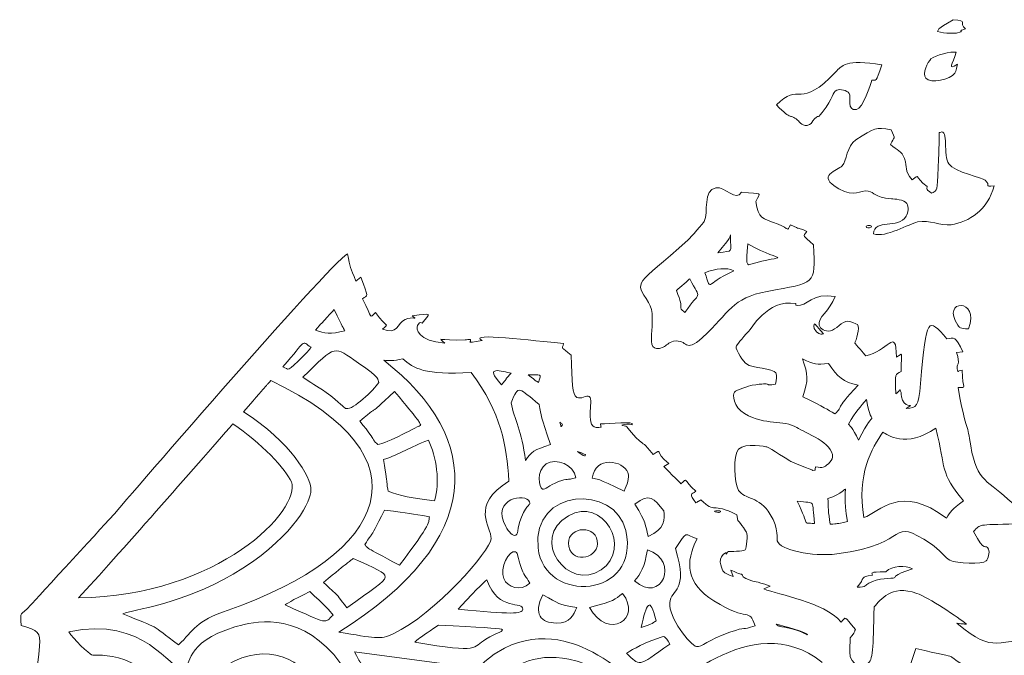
# Model space of a CAD drawing. Header units: inches. Extents: x 18 to 845, y 76 to 789.
# Tile 7 of 12: x 20 to 333, y 501 to 703. Entities that reach past the tile are written whole.
import ezdxf

# ---------------------------------------------------------------- set-up
doc = ezdxf.new("R2010")
doc.units = ezdxf.units.IN
doc.header["$MEASUREMENT"] = 0
doc.layers.add('Layer 1', color=7, linetype='Continuous')

msp = doc.modelspace()

# ---------------------------------------------------------------- linework, layer by layer
at = {"layer": 'Layer 1', "lineweight": 0}
for points, knots in [([(317.81, 698.48), (317.35, 698.36), (313.77, 698.13), (311.44, 698.96), (312.26, 700.06), (310.79, 699.29), (316.39, 702.67), (321.5, 702.2), (317.98, 701.9), (320.28, 699.72), (317.44, 698.96), (320.25, 699.14), (317.81, 698.48)], [0, 0, 0, 0, 1, 1, 1, 2, 2, 2, 3, 3, 3, 4, 4, 4, 4]), ([(317.77, 688.55), (317.72, 688.33), (317.3, 686.16), (316.94, 685.66), (315.55, 683.68), (309.22, 682.29), (307.71, 684.12), (306.58, 685.49), (308.32, 689.3), (309.37, 690.21), (310.81, 691.48), (315.74, 692.62), (317.38, 692.36), (316.18, 688.46), (314.53, 686.49), (317.77, 688.55)], [0, 0, 0, 0, 1, 1, 1, 2, 2, 2, 3, 3, 3, 4, 4, 4, 5, 5, 5, 5]), ([(279.5, 680.3), (277.86, 679.54), (278.72, 678.07), (274.81, 673.21), (272.73, 670.63), (274.3, 673), (272.42, 671.24), (271.32, 670.21), (271.8, 669.82), (270.76, 669.35), (268.69, 668.41), (267.64, 670.27), (267, 670.82), (264.45, 673.01), (265.47, 670.27), (260.3, 675.6), (267.42, 683.08), (267.76, 673.83), (279.2, 686.14), (280.9, 687.96), (282.29, 690.32), (293.8, 688.32), (291.82, 682.51), (291.91, 683.45), (290.61, 683.51), (290.07, 682.11), (287.84, 674.53), (285.71, 674.14), (282.48, 673.55), (284.09, 678.35), (283.44, 679.26), (282.75, 680.26), (280.4, 680.73), (279.5, 680.3)], [0, 0, 0, 0, 1, 1, 1, 2, 2, 2, 3, 3, 3, 4, 4, 4, 5, 5, 5, 6, 6, 6, 7, 7, 7, 8, 8, 8, 9, 9, 9, 10, 10, 10, 11, 11, 11, 11]), ([(308.17, 649.69), (308.15, 648.96), (307.32, 649.09), (309.54, 647.59), (310.95, 648.39), (311.31, 647.68), (311.57, 653.12), (312.29, 668.73), (311.65, 666.62), (312.3, 666.9), (315.02, 668.18), (313.16, 659.45), (315.04, 656.87), (316.85, 654.38), (325.89, 652.33), (326.56, 651.73), (328.67, 649.86), (325.81, 649.69), (329.46, 649.91), (327.39, 642.31), (321.49, 638.41), (315.73, 637.58), (312.36, 637.09), (308.87, 639.3), (305.13, 638.48), (302.54, 637.91), (294.97, 633.36), (291.11, 634.66), (291.58, 639.78), (298.81, 635.91), (301.49, 640.3), (302.13, 641.36), (302.37, 643.32), (301.72, 644.27), (300.79, 645.67), (297.78, 645.72), (296.85, 645.81), (291, 646.35), (291.71, 647.84), (289.47, 648.25), (286.7, 648.77), (285.3, 646.1), (280.16, 648.98), (272.52, 653.26), (279.84, 654.79), (281.21, 656.27), (282.55, 657.72), (282.67, 662.7), (285.49, 664.48), (291.73, 668.4), (291.6, 668.67), (296.71, 667.72), (298.26, 664.5), (297.71, 665.65), (296.48, 663.05), (298.6, 661.2), (300.07, 660.97), (300.92, 658.64), (302.1, 655.39), (300.7, 655.2), (303.37, 651.78), (306.19, 653.93), (303.62, 652.94), (308.17, 649.69)], [0, 0, 0, 0, 1, 1, 1, 2, 2, 2, 3, 3, 3, 4, 4, 4, 5, 5, 5, 6, 6, 6, 7, 7, 7, 8, 8, 8, 9, 9, 9, 10, 10, 10, 11, 11, 11, 12, 12, 12, 13, 13, 13, 14, 14, 14, 15, 15, 15, 16, 16, 16, 17, 17, 17, 18, 18, 18, 19, 19, 19, 20, 20, 20, 21, 21, 21, 21]), ([(269.9, 635.48), (268.78, 633.53), (268.46, 634.61), (272.12, 631.17), (272.71, 618.1), (272.66, 619.33), (257.35, 616.42), (245.95, 614.25), (245.6, 609.82), (236.8, 601.73), (231.06, 596.47), (232.26, 601.4), (227.64, 600.58), (226.05, 600.3), (225.45, 599.13), (224.33, 598.68), (217.18, 595.84), (223.15, 607.54), (219.73, 612.91), (215.13, 620.16), (215.33, 617.69), (232.26, 632.74), (233.03, 633.43), (237.17, 638.3), (237.33, 638.6), (238.85, 641.46), (236.76, 648.66), (241.1, 649.33), (243.88, 649.76), (247.55, 644.74), (249.21, 647.9), (255.99, 647.09), (255.35, 648.25), (253.78, 644.98), (254.69, 639.34), (255.53, 639.77), (260.86, 637.72), (264.58, 636.3), (263.4, 635.21), (264.77, 637.57), (268.73, 635.53), (265.7, 637.37), (269.9, 635.48)], [0, 0, 0, 0, 1, 1, 1, 2, 2, 2, 3, 3, 3, 4, 4, 4, 5, 5, 5, 6, 6, 6, 7, 7, 7, 8, 8, 8, 9, 9, 9, 10, 10, 10, 11, 11, 11, 12, 12, 12, 13, 13, 13, 14, 14, 14, 14]), ([(290.49, 637.12), (290.61, 636.65), (289.25, 636.43), (288.94, 636.69), (288.04, 637.46), (290.4, 637.48), (290.49, 637.12)], [0, 0, 0, 0, 1, 1, 1, 2, 2, 2, 2]), ([(241.67, 628.71), (247, 629.49), (245.55, 628.03), (245.77, 634.4), (245.52, 633.93), (246.11, 633.6), (241.67, 628.71)], [0, 0, 0, 0, 1, 1, 1, 2, 2, 2, 2]), ([(251.26, 631.52), (250.33, 624.49), (251.28, 625.35), (251.47, 624.82), (264.39, 628.89), (263.28, 624.69), (251.26, 631.52)], [0, 0, 0, 0, 1, 1, 1, 2, 2, 2, 2]), ([(512.19, 404.78), (509.23, 408.32), (511.3, 414.16), (510.55, 416.88), (509.06, 422.3), (502.98, 426.12), (503.27, 428.55), (503.56, 431.03), (508.44, 433.42), (511.41, 435.34), (517.54, 432.41), (525.08, 433.32), (527.36, 433.18), (530.83, 436.15), (527.3, 434.03), (535.09, 440.61), (543.06, 440.15), (539.44, 440.44), (544.82, 438.18), (545.88, 437.74), (550.94, 434.52), (550.98, 434.48), (552.17, 433.3), (550.5, 434.07), (552.86, 432.13), (555.39, 430.04), (553.81, 430.94), (554.94, 429.86), (555.65, 429.18), (554.86, 430.16), (558.42, 427.44), (559, 428.9), (558.35, 427.33), (559.12, 429.14), (563.62, 425.68), (566.51, 429.03), (563.78, 426.59), (570.21, 427.43), (567.41, 427.62), (567.38, 427.87), (573.23, 429.35), (571.24, 429.28), (574.13, 429.08), (576.78, 423.47), (577.83, 425.78), (580.79, 414.75), (582.37, 408.83), (586.43, 407.21), (587.15, 404.59), (587.51, 403.29), (586.96, 400.58), (587.08, 400.39), (587.45, 399.77), (586.94, 400.16), (588.75, 400.07), (590.05, 394.05), (594.62, 398.09), (600.34, 397.37), (602.71, 397.07), (609.62, 393.62), (613.79, 398.12), (623.1, 408.16), (615.69, 428.69), (618.22, 438.61), (624.66, 436.73), (624.99, 432.46), (623.44, 438.11), (626.63, 435.31), (627.68, 436.1), (629.89, 433.2), (633.59, 428.34), (632.88, 426.13), (636.83, 424.2), (643.46, 420.96), (639.38, 422.66), (644.39, 418.3), (647.68, 415.44), (656.22, 415.27), (658.22, 414.99), (663.25, 414.3), (661.95, 409.65), (663.74, 407.89), (665.03, 406.63), (664.93, 408.01), (669, 404.56), (668.86, 397.92), (668.86, 395.64), (675.33, 391.67), (681.38, 387.96), (689.49, 387.85), (689.89, 387.81), (692.69, 382.2), (693.56, 380.18), (700.38, 384.06), (703.86, 386.04), (712.79, 383.97), (712.9, 383.98), (713.95, 384.08), (714.88, 385.07), (717.2, 385.96), (718.58, 388.11), (718.57, 387.31), (718.96, 387.58), (720.56, 388.68), (718.92, 388.18), (720.59, 388.55), (723.41, 389.18), (724.64, 386.82), (724.61, 384.94), (724.57, 382.84), (723.1, 382.12), (720.82, 378.2), (720.82, 378.69), (721.3, 379.69), (720.82, 379.85), (720.65, 379.91), (717.26, 374.08), (716.58, 372.09), (716.83, 372.31), (717.7, 373.09), (718.44, 373.75), (717.14, 369.35), (716.09, 367.29), (713.37, 363.01), (713.32, 362.98), (712.73, 363.65), (711.37, 361.51), (710.63, 360.33), (710.12, 356.28), (712.31, 355.79), (714.13, 355.37), (719.22, 360.41), (720.23, 362.3), (724.21, 369.76), (725.99, 378.51), (726.46, 378.94), (730.99, 383.09), (735.42, 371.38), (737.05, 374.16), (737.46, 374.85), (736.61, 373.72), (730.49, 380.42), (735.49, 379.16), (734.11, 377.25), (737.77, 374.78), (739.75, 377.26), (740, 383.69), (752.09, 375.2), (754.94, 375.1), (754.73, 376.51), (763.6, 366.46), (763.97, 363.7), (763.89, 364.21), (764, 363.84), (764.54, 361.94), (764.61, 362.86), (765.27, 362.49), (764.9, 352.8), (762.84, 354.42), (761.92, 353.56), (761.63, 353.3), (758.99, 347.69), (756.16, 344.2), (746.11, 331.78), (745.76, 320.96), (744.05, 314.48), (745.64, 314.09), (745.83, 315.4), (743.93, 308.87), (741.37, 309.66), (744.3, 309.91), (740.52, 305.64), (729.02, 292.61), (696.57, 288.41), (691.09, 281.96), (691.08, 281.96), (691.25, 282.69), (690.74, 282.39), (689.72, 281.78), (678.54, 272.51), (678.64, 271.77), (678.69, 271.44), (679.41, 272.01), (679.74, 272.06), (675.06, 265.32), (678.81, 266.85), (675.43, 265.82), (675, 263.15), (675.04, 259.27), (675.17, 259.07), (675.27, 258.92), (675.04, 259.09), (676.89, 258.21), (676.76, 255.49), (676.73, 255.36), (675.95, 254.22), (674.63, 252.26), (665.69, 247.07), (666.69, 242.39), (663.05, 236.07), (664.55, 231.9), (662.96, 236.38), (657.73, 222.71), (663.18, 235.8), (661.33, 223.24), (659.28, 224.16), (660.44, 224.85), (658.47, 217.47), (660.02, 216.63), (660.09, 217.66), (658.47, 211.34), (658.47, 211.34), (657.24, 212.02), (657.24, 212.02), (655.36, 204.52), (654.31, 206.69), (656.18, 205.41), (654.01, 200.24), (653.2, 201.55), (652.27, 200.77), (651.29, 199.93), (652.34, 199.99), (650.12, 197.5), (639.91, 186.08), (637.09, 180.95), (637.25, 180.83), (637.35, 180.76), (640.83, 185.48), (641.1, 185.18), (641.19, 185.08), (636.52, 179.82), (639.64, 179.08), (640.53, 178.86), (650, 188.09), (652.45, 190.49), (672.95, 210.47), (660.97, 225.13), (683.11, 247.57), (689.51, 254.05), (698.32, 261.96), (707.96, 263.64), (710.55, 264.09), (714.81, 261.7), (715.62, 260.38), (716.99, 258.12), (714.67, 257.51), (717.74, 258.81), (717.28, 251.84), (715.74, 252.86), (713.93, 250.68), (711.97, 248.32), (713.05, 247.34), (703.62, 244.34), (698.85, 240), (699.93, 240.76), (705.03, 239.31), (705.03, 239.31), (704.34, 237.97), (704.34, 237.97), (707.7, 236.49), (708.71, 235.67), (709.92, 236.16), (711.82, 236.94), (712.11, 242.57), (717.28, 242.08), (719.29, 237.53), (716.3, 239.08), (716.33, 232.85), (716.57, 232.6), (719.03, 229.93), (719.72, 229.77), (720.67, 229.54), (720.13, 229.25), (721.13, 230.91), (724.75, 228.45), (724.73, 227.03), (725.15, 226.6), (729.37, 222.28), (731.67, 223.74), (728.34, 221.93), (732.51, 219), (736.29, 220.2), (738.76, 221.99), (741.87, 219.79), (741.24, 222.39), (743.43, 219.61), (748.46, 219.89), (752.33, 219.73), (758.76, 223.32), (759.22, 223.16), (758.31, 222.79), (758.79, 222.86), (763.62, 223.62), (760.29, 229.21), (775.9, 227.49), (772.73, 225.98), (773.64, 227.08), (777.45, 225.68), (776.6, 224.46), (771.47, 220.06), (770.25, 217.2), (769.83, 216.23), (769.77, 217.25), (770.26, 215.08), (769.32, 213.89), (767.12, 210.96), (766.49, 210.66), (766.28, 210.56), (766.54, 211.28), (766.35, 211.4), (764.14, 208.07), (758.42, 204.25), (757.8, 203.64), (756.72, 202.57), (756.15, 199.32), (754.65, 198.28), (753.4, 197.4), (751.13, 198.18), (749.61, 196.16), (748.5, 194.69), (748.87, 192.84), (748.61, 187.58), (748.61, 187.58), (750.05, 186.33), (750.05, 186.33), (749.09, 179.5), (748.11, 181.65), (747.07, 180.64), (745.38, 178.99), (742.89, 171.88), (742.05, 170.23), (738.87, 171.86), (734.33, 172.67), (732.61, 174.68), (732.06, 175.33), (730.08, 182.45), (730.18, 183.41), (730.21, 183.72), (732.95, 189.79), (732.98, 189.85), (734.3, 192.06), (734.06, 190.03), (735.38, 193.85), (735.75, 194.92), (739.16, 201.71), (739.38, 201.95), (739.42, 201.98), (741.39, 203.69), (744.75, 204.62), (739.25, 200.88), (752.2, 208.68), (752.14, 210.84), (752.11, 211.97), (749.9, 213.48), (745.88, 211.91), (744.41, 211.34), (742.64, 209.66), (738.72, 209.57), (737.94, 213.39), (740.11, 214.05), (736.33, 215.56), (731.05, 206.37), (736.12, 216.6), (730.66, 206.78), (729.02, 203.83), (729.56, 206.28), (727.78, 202), (727.78, 202), (729.18, 202.51), (729.18, 202.51), (721.85, 191.83), (721.47, 196.65), (720.19, 192.45), (716.39, 189.07), (708.48, 186.8), (706.84, 187.85), (705.97, 188.42), (705.35, 190.4), (702.81, 191.89), (702.38, 192.14), (698.64, 193.44), (697.41, 195.68), (695.47, 199.22), (694.7, 221.94), (680.01, 218.54), (676.65, 215.1), (671.2, 213.63), (669.94, 211.97), (669.39, 211.26), (667.23, 202.37), (667.23, 202.19), (667.23, 200.82), (666.71, 201.44), (668.56, 201), (668.52, 193.29), (670.77, 194.78), (667.56, 193.87), (670.7, 178.11), (667.27, 176.15), (666.66, 175.15), (672.44, 179.02), (663.03, 173.07), (662.39, 171.5), (661.79, 170.06), (662.83, 170.34), (661.46, 165.93), (658.32, 164.62), (660.76, 165.31), (659.03, 163.87), (658.14, 163.13), (635.8, 156.98), (631.92, 155.06), (629.13, 153.68), (626.48, 153.92), (625.17, 153.81), (619.5, 153.36), (614.05, 145.02), (613.54, 143.98), (604.89, 126.49), (606.78, 135.75), (601.24, 132.54), (598.07, 130.7), (599.64, 126.45), (595.07, 125.06), (592.16, 124.17), (584.62, 125.98), (576.12, 116.87), (573.82, 114.4), (575.11, 115), (573.91, 114.17), (573.46, 113.85), (573.6, 114.75), (572.41, 113.39), (572.06, 112.99), (569.32, 108.94), (570, 107.21), (570.75, 105.29), (574.39, 105.39), (580.28, 104.69), (580.7, 101.41), (582.27, 101.99), (576.25, 99.42), (569.66, 96.61), (571.85, 99.65), (566.12, 96.29), (560.76, 93.16), (550.83, 90.27), (547.67, 85.66), (543.01, 78.87), (546.41, 83.36), (543.79, 81.24), (543.15, 80.73), (540.43, 76.07), (535.81, 76.38), (534.05, 80.57), (536.72, 82.63), (537.3, 83.63), (537.39, 83.8), (537.93, 85.72), (541.33, 93.69), (542.71, 96.91), (541.87, 93.47), (545.47, 100.5), (548.24, 105.91), (542.37, 108.18), (544.28, 115.47), (545.08, 118.52), (546.24, 116.83), (546.86, 120.89), (547.45, 124.73), (546.45, 124.93), (547.3, 128.47), (549.98, 128.19), (550.97, 126.31), (553.83, 127.1), (559.43, 128.63), (560.48, 134.44), (560.5, 134.71), (560.56, 135.75), (558.56, 140.91), (558.24, 141.41), (558, 141.78), (554.41, 144.94), (553.86, 145.24), (549.14, 147.82), (552.93, 147.29), (542.9, 148.84), (509.25, 154.04), (514.88, 143.71), (505.27, 147.8), (501.61, 149.35), (503.1, 149.55), (500.45, 150.89), (498.31, 151.96), (497.96, 151.3), (496.04, 154.72), (492.86, 160.42), (495.23, 160.43), (496.4, 163.72), (495.04, 168.31), (492.11, 168.96), (491.68, 169.46), (490.99, 170.26), (491.9, 170.58), (489.53, 172.27), (482.18, 177.49), (486.04, 167.16), (475.26, 177.37), (469.98, 182.35), (476.58, 184.83), (457.82, 186.35), (450.32, 186.95), (452.04, 186.88), (450.02, 186.55), (445.92, 181.47), (445.19, 177.57), (443.3, 175.57), (441.37, 173.51), (442.23, 174.96), (441.06, 174.17), (440.26, 173.64), (439.85, 172.52), (439.16, 172.01), (439.05, 171.93), (430.35, 167.52), (424.21, 170.33), (418.58, 172.91), (417.22, 172.41), (412.32, 169.55), (408.23, 173.26), (402.35, 173.99), (400.38, 174.84), (397.38, 176.15), (398.01, 178.77), (386.86, 178.03), (382.39, 177.73), (375.48, 178.35), (373.92, 181.65), (373.27, 183.04), (374.56, 194.81), (368.08, 189.26), (368.08, 189.26), (368.91, 188.84), (368.91, 188.84), (367.04, 181.35), (370.67, 182.49), (319.59, 185.62), (188.68, 193.66), (63.45, 248.39), (59.05, 254.48), (58.69, 254.98), (55.03, 267.38), (52.1, 271.43), (51.56, 272.18), (50.05, 272.63), (49.49, 275.12), (49.01, 277.23), (50.9, 281.7), (50.08, 284.84), (49.29, 287.85), (45.07, 289.94), (45.02, 289.98), (43.6, 291.09), (44.96, 290.32), (43.66, 291.43), (42.83, 292.14), (41.65, 292.29), (40.98, 293.17), (39.48, 295.12), (42.19, 301.14), (33.96, 304.32), (24.97, 307.79), (31.45, 319.08), (36.34, 322.19), (38.13, 323.32), (41.21, 322.94), (42.7, 325.13), (46.9, 331.29), (35.92, 330.37), (35.19, 333.94), (34.92, 335.3), (36.67, 336.15), (37.07, 338.35), (38.45, 346.01), (36.01, 348.69), (39.81, 353.74), (41.01, 355.33), (41.86, 357.76), (41.08, 358.92), (39.72, 360.94), (35.19, 359.12), (32.77, 358.8), (30.23, 364.77), (36.18, 376.01), (36.73, 376.61), (48.05, 389.14), (47.03, 390.28), (47.1, 390.41), (47.51, 391.18), (49.3, 392.36), (50.24, 395.89), (51.48, 400.55), (53.63, 396.11), (46.43, 410.83), (46.32, 411.05), (42.56, 416.15), (42.76, 419.48), (42.99, 423.19), (46.21, 428.65), (46.48, 429.85), (47.5, 434.33), (45.83, 440.55), (45.76, 441.32), (45.58, 443.57), (46.32, 443.25), (47.14, 446.1), (49.5, 454.28), (47.68, 449.98), (46.94, 457.63), (44.84, 479.37), (52.12, 481.04), (35.46, 480.39), (33.68, 478.27), (32.94, 475.92), (25.92, 478.41), (23.45, 506.98), (31.36, 507.27), (20.57, 510.38), (20.23, 515.56), (20.06, 512.77), (23.61, 516.88), (24.84, 518.3), (49.37, 544.94), (49.45, 545.04), (49.54, 545.15), (118.14, 624.96), (124.13, 628.31), (124.99, 623.87), (124.92, 624.14), (126.82, 619.65), (126.82, 619.65), (128.33, 620.96), (128.33, 620.96), (130.92, 614.14), (130.65, 615.39), (128.84, 614.06), (132.41, 607.59), (130.73, 607.76), (133.07, 609.7), (136.49, 604.52), (137.65, 606.63), (135.19, 604.46), (140.23, 602.53), (139.74, 606.18), (142.46, 607.51), (144.79, 608.64), (146.67, 607.15), (144.63, 608.67), (151.58, 609.54), (150.26, 609.57), (147.8, 606.3), (147.57, 606.28), (147.05, 607.18), (146.33, 605.62), (145.85, 604.57), (146.46, 600.56), (155.07, 600), (152.72, 602.24), (152.89, 600.61), (161.45, 601.03), (161.98, 601.05), (162.73, 601.34), (163.21, 601.11), (163.34, 601.05), (163.01, 600.71), (163.14, 600.65), (163.7, 600.38), (160.83, 599.87), (166.9, 600.8), (161.92, 603.44), (183.07, 600.8), (192.74, 599.86), (192.22, 597.92), (191.88, 598.91), (195.13, 596.21), (195.47, 587.48), (195.39, 583.64), (196.91, 582.78), (198.21, 582.04), (200.02, 583.59), (200.9, 583.02), (202.43, 582.04), (199.14, 572.49), (203.91, 573.24), (205.02, 573.41), (204.5, 573.02), (204.46, 574.35), (207.14, 574.3), (215.65, 575.37), (214.45, 574.1), (214.35, 573.99), (213.46, 574.63), (211.58, 574.07), (210.52, 573.75), (211.98, 573.92), (212.52, 573.62), (213.24, 573.22), (214.72, 570.59), (217.84, 568.11), (218.04, 567.95), (218.06, 568.51), (221.19, 564.65), (224.36, 566.65), (221.27, 565.54), (226.12, 561.83), (226.12, 561.83), (224.51, 560.82), (224.51, 560.82), (224.56, 560.76), (229.86, 555.46), (229.97, 555.37), (232.42, 557.27), (230.33, 556.83), (234.74, 552.98), (233.28, 551.74), (232.42, 552.49), (234.71, 549.28), (236.27, 550.23), (234.64, 549.24), (236.33, 550.27), (241.16, 545.54), (239.44, 549.78), (247.73, 545.47), (247.73, 545.47), (248, 543.68), (248, 543.68), (249.05, 542.68), (250.81, 540.02), (250.82, 539.98), (251.13, 539.22), (250.93, 534.96), (250.34, 534.38), (249.64, 533.69), (245.68, 533.99), (245.07, 533.8), (244.54, 533.63), (244.47, 533.04), (244.37, 533), (244.24, 532.94), (244.8, 534.17), (243.4, 532.93), (241.42, 531.17), (243.21, 527.79), (243.5, 527.47), (244.01, 526.9), (244.82, 526.59), (246.54, 525.9), (246.54, 525.9), (245.85, 527.91), (245.85, 527.91), (249.04, 526.47), (249.12, 526.74), (249.35, 526.58), (249.84, 526.26), (248.89, 525.96), (251.39, 524.93), (253.9, 523.9), (253.03, 524.84), (258.34, 522.79), (258.34, 522.79), (256.26, 522), (256.26, 522), (261.32, 519.91), (275.04, 518.06), (280.88, 511.46), (282.63, 513.21), (281.57, 513.55), (285.37, 509.07), (284.89, 508.02), (285.45, 508.52), (283.69, 506.43), (283.6, 502.45), (283.54, 500.97), (283.85, 500.16), (284.9, 497.36), (287.82, 497.34), (289.1, 498.11), (291.12, 499.32), (290.92, 502.87), (291.29, 516.28), (293.5, 518.51), (296.5, 523.46), (304.9, 520.55), (308.4, 519.34), (318.4, 512.74), (320.61, 510.77), (318.79, 510.91), (319.97, 510.79), (317.61, 511.05), (330.25, 500.67), (329.05, 506.36), (346.98, 506.18), (345.54, 505.23), (345.62, 505.56), (347.05, 504.54), (351.77, 501.18), (355.26, 503.1), (355.82, 503.71), (356.6, 504.55), (357.06, 507.39), (356.36, 508.57), (355.47, 510.1), (353.29, 510.05), (352.38, 510.83), (351.62, 511.49), (351.11, 513.12), (351.24, 513.49), (351.38, 513.91), (353.88, 515.35), (354.66, 515.52), (356.35, 515.88), (358.95, 515.12), (359.02, 515.1), (359.02, 515.1), (357.76, 513.95), (357.76, 513.95), (364.19, 510.05), (359.43, 508.82), (361.06, 502.38), (361.71, 499.8), (364.39, 496.72), (365.44, 496.67), (366.6, 496.61), (365.8, 496.22), (366.77, 497.76), (369.63, 497.27), (368.05, 497.52), (369.5, 497.55), (370.32, 499.35), (372.07, 508.66), (374.89, 511.89), (384.76, 523.16), (380.34, 523.06), (379.56, 526.98), (377.77, 536.03), (365.37, 544.65), (365.71, 552.29), (365.81, 554.75), (369.52, 565.8), (371.16, 570.63), (371.73, 570.71), (371.45, 571.4), (380.5, 569.96), (380.6, 569.59), (385.84, 556.56), (385.9, 556.44), (386.89, 555.69), (385.73, 556.53), (388.17, 554.75), (388.17, 546.31), (388.87, 547.24), (386.53, 548.86), (386.53, 535.87), (386.66, 537.3), (386.82, 535.87), (390.92, 534.17), (389.06, 534.51), (390.55, 533.87), (392.81, 532.9), (392.66, 534.77), (397.02, 531.95), (395.59, 526.87), (397.41, 532.35), (398.68, 523.99), (398.68, 523.99), (400.35, 524.74), (400.35, 524.74), (401.06, 518.53), (401.48, 519.83), (399.34, 518.76), (402.11, 513.14), (406.34, 514.2), (407.52, 518.54), (408.3, 521.39), (406.91, 525.13), (407.17, 525.76), (407.32, 526.14), (410.14, 527.72), (410.18, 527.72), (411.56, 527.85), (413.25, 525.55), (414.14, 524.45), (411.62, 523.73), (411.7, 524.38), (413.65, 522.16), (411.64, 509.25), (414.65, 506.76), (415.37, 505.74), (415.44, 505.64), (418.25, 501.37), (419.49, 500.45), (420.69, 499.54), (424.62, 499.36), (425.61, 499.75), (433.64, 502.96), (435.07, 525.65), (434.7, 534.77), (429.06, 539.86), (429.54, 539.12), (429.23, 540.25), (428.88, 541.57), (429.54, 543.22), (429.96, 543.45), (430.94, 543.99), (432.03, 542.66), (433.17, 542.61), (433.73, 542.58), (435.97, 543.73), (439.48, 543.37), (442.7, 543.04), (444.74, 539.58), (445.25, 542.68), (450.88, 541.26), (450.09, 542.71), (449.89, 540.44), (452.04, 538.67), (454.95, 533.62), (453.87, 531.15), (453.35, 529.95), (453.84, 531.69), (449.95, 526.44), (450.48, 521.71), (453.44, 519.9), (453.93, 519.22), (453.98, 519.16), (457.3, 514.02), (458.81, 512.23), (459.66, 514.02), (458.96, 514.5), (460.28, 513.37), (462.23, 511.69), (464.32, 506.69), (460.54, 502.3), (459.02, 500.53), (459.69, 501.93), (458.66, 501.19), (457.32, 500.24), (458.21, 499.84), (458.2, 499.72), (449.1, 493.77), (446.86, 487.28), (441.04, 488.27), (439.69, 488.5), (433.97, 491.39), (431.41, 488.68), (430.21, 487.41), (430.72, 484.51), (431.03, 483.96), (431.6, 482.92), (433.46, 482.18), (433.69, 481.38), (433.83, 480.89), (430.13, 470.33), (425.42, 469.32), (422.8, 468.76), (416.5, 473.38), (416.43, 473.43), (413.52, 475.55), (406.32, 475.01), (405.5, 472.93), (404.28, 469.88), (411.22, 465.19), (412.02, 464.81), (420.2, 460.91), (417.44, 462.46), (424.53, 464.4), (427.75, 459.56), (426.52, 460.11), (426.25, 459.23), (426.25, 459.23), (427.71, 459.65), (427.71, 459.65), (424.75, 450.84), (425.12, 453.6), (423.42, 452.13), (422.43, 451.27), (421.28, 446.18), (418.6, 444.94), (417.31, 444.34), (415.39, 445.06), (413.52, 444.08), (412.5, 443.55), (411.76, 442.56), (411.72, 442.54), (411.47, 442.39), (411.57, 442.95), (410.6, 442.11), (410.45, 441.99), (406.76, 437.03), (405.93, 436.62), (401.39, 434.36), (384.94, 446.55), (381.82, 440.64), (381.13, 441.27), (381.99, 441.57), (381.19, 441.25), (380.96, 441.17), (380.38, 440.28), (380.34, 440.11), (380, 438.73), (379.83, 439.5), (381.46, 438.94), (381.46, 438.94), (381.28, 437.61), (381.28, 437.61), (388.68, 434.44), (386.96, 437.25), (391.22, 435.18), (402.08, 429.87), (400.88, 429.99), (399.16, 433.04), (406.72, 428.14), (403.95, 425.68), (398.05, 422.19), (391.16, 418.12), (384.86, 406.19), (382.32, 399.61), (380.58, 401.01), (381.96, 400.74), (379.17, 395.31), (380.09, 394.5), (380.66, 395.03), (378.81, 390.44), (377.76, 387.84), (378.18, 389.61), (377.67, 389.29), (377.54, 389.2), (377.3, 389.54), (377.17, 389.45), (376.53, 389.06), (375.22, 383.73), (375.04, 382.91), (375.04, 382.91), (376.48, 383.05), (376.48, 383.05), (374.72, 376.42), (374.54, 377.23), (373.18, 376.93), (370.44, 370.86), (370.15, 373.46), (369.6, 367.67), (369.08, 362.14), (369.86, 360.11), (371.25, 357.39), (376.81, 355.74), (373.62, 355.45), (376.49, 354.23), (376.57, 354.2), (384.09, 352.69), (386.41, 352.73), (389.83, 348.8), (387.63, 350.7), (391.32, 348.51), (393.83, 332.67), (393.69, 335.38), (391.82, 332.98), (392.89, 322.15), (392.51, 325.28), (407.22, 326.77), (407.22, 326.77), (406.64, 327.52), (406.64, 327.52), (413.97, 328.32), (413.16, 327.99), (414.3, 326.28), (417.79, 325), (415.59, 325.08), (417.41, 323.89), (419.82, 322.31), (424.24, 324.82), (431.14, 319.48), (438.32, 313.92), (437.95, 308.06), (443.46, 308.13), (445.05, 308.15), (444.09, 307.61), (444.68, 309.16), (448.87, 308.95), (448.91, 309.36), (449.55, 309.14), (451.3, 308.55), (449.4, 307.7), (455.5, 306.06), (456.76, 304.35), (456.02, 304.76), (459.17, 304.4), (462.61, 300.67), (460.75, 302.68), (463.14, 300.1), (468.98, 298.81), (489.37, 303.65), (496.82, 300.14), (498.47, 294.35), (498.01, 295.55), (495.83, 296.55), (497.5, 286.86), (497.18, 287.79), (499.74, 285.64), (500.28, 280.6), (500.2, 281.13), (500.99, 278.39), (497.56, 280.27), (499.57, 278.03), (501.91, 270.14), (501.94, 270.04), (503.78, 264.52), (507.98, 260.26), (507.98, 260.26), (508.3, 262.6), (508.3, 262.6), (514.12, 256.5), (513.42, 259.49), (512.96, 255.95), (517.29, 251.81), (516.67, 251.21), (518.67, 250.1), (521.12, 248.74), (520.41, 250.11), (522.29, 247.7), (522.84, 251.78), (521.86, 249.65), (525.75, 247.54), (529.62, 241.35), (524.31, 244.08), (529.49, 240.31), (532.34, 242.66), (529.45, 240.83), (534.99, 239.63), (540.71, 243.64), (537.21, 245.7), (539.89, 244.31), (540.6, 246.09), (540.33, 246.62), (542.59, 243.87), (544.14, 244.86), (544.4, 243.17), (544.21, 255.94), (544.02, 268.71), (537.43, 270.38), (532.11, 284.74), (529.32, 292.27), (514.6, 298.65), (530.99, 303.45), (536.31, 305.01), (557, 332.92), (534.04, 356.04), (526.63, 363.5), (521, 363.61), (516.63, 369.34), (512.48, 374.78), (518.06, 382.8), (519.56, 389.39), (521.69, 398.75), (512.3, 404.64), (512.19, 404.78)], [0, 0, 0, 0, 1, 1, 1, 2, 2, 2, 3, 3, 3, 4, 4, 4, 5, 5, 5, 6, 6, 6, 7, 7, 7, 8, 8, 8, 9, 9, 9, 10, 10, 10, 11, 11, 11, 12, 12, 12, 13, 13, 13, 14, 14, 14, 15, 15, 15, 16, 16, 16, 17, 17, 17, 18, 18, 18, 19, 19, 19, 20, 20, 20, 21, 21, 21, 22, 22, 22, 23, 23, 23, 24, 24, 24, 25, 25, 25, 26, 26, 26, 27, 27, 27, 28, 28, 28, 29, 29, 29, 30, 30, 30, 31, 31, 31, 32, 32, 32, 33, 33, 33, 34, 34, 34, 35, 35, 35, 36, 36, 36, 37, 37, 37, 38, 38, 38, 39, 39, 39, 40, 40, 40, 41, 41, 41, 42, 42, 42, 43, 43, 43, 44, 44, 44, 45, 45, 45, 46, 46, 46, 47, 47, 47, 48, 48, 48, 49, 49, 49, 50, 50, 50, 51, 51, 51, 52, 52, 52, 53, 53, 53, 54, 54, 54, 55, 55, 55, 56, 56, 56, 57, 57, 57, 58, 58, 58, 59, 59, 59, 60, 60, 60, 61, 61, 61, 62, 62, 62, 63, 63, 63, 64, 64, 64, 65, 65, 65, 66, 66, 66, 67, 67, 67, 68, 68, 68, 69, 69, 69, 70, 70, 70, 71, 71, 71, 72, 72, 72, 73, 73, 73, 74, 74, 74, 75, 75, 75, 76, 76, 76, 77, 77, 77, 78, 78, 78, 79, 79, 79, 80, 80, 80, 81, 81, 81, 82, 82, 82, 83, 83, 83, 84, 84, 84, 85, 85, 85, 86, 86, 86, 87, 87, 87, 88, 88, 88, 89, 89, 89, 90, 90, 90, 91, 91, 91, 92, 92, 92, 93, 93, 93, 94, 94, 94, 95, 95, 95, 96, 96, 96, 97, 97, 97, 98, 98, 98, 99, 99, 99, 100, 100, 100, 101, 101, 101, 102, 102, 102, 103, 103, 103, 104, 104, 104, 105, 105, 105, 106, 106, 106, 107, 107, 107, 108, 108, 108, 109, 109, 109, 110, 110, 110, 111, 111, 111, 112, 112, 112, 113, 113, 113, 114, 114, 114, 115, 115, 115, 116, 116, 116, 117, 117, 117, 118, 118, 118, 119, 119, 119, 120, 120, 120, 121, 121, 121, 122, 122, 122, 123, 123, 123, 124, 124, 124, 125, 125, 125, 126, 126, 126, 127, 127, 127, 128, 128, 128, 129, 129, 129, 130, 130, 130, 131, 131, 131, 132, 132, 132, 133, 133, 133, 134, 134, 134, 135, 135, 135, 136, 136, 136, 137, 137, 137, 138, 138, 138, 139, 139, 139, 140, 140, 140, 141, 141, 141, 142, 142, 142, 143, 143, 143, 144, 144, 144, 145, 145, 145, 146, 146, 146, 147, 147, 147, 148, 148, 148, 149, 149, 149, 150, 150, 150, 151, 151, 151, 152, 152, 152, 153, 153, 153, 154, 154, 154, 155, 155, 155, 156, 156, 156, 157, 157, 157, 158, 158, 158, 159, 159, 159, 160, 160, 160, 161, 161, 161, 162, 162, 162, 163, 163, 163, 164, 164, 164, 165, 165, 165, 166, 166, 166, 167, 167, 167, 168, 168, 168, 169, 169, 169, 170, 170, 170, 171, 171, 171, 172, 172, 172, 173, 173, 173, 174, 174, 174, 175, 175, 175, 176, 176, 176, 177, 177, 177, 178, 178, 178, 179, 179, 179, 180, 180, 180, 181, 181, 181, 182, 182, 182, 183, 183, 183, 184, 184, 184, 185, 185, 185, 186, 186, 186, 187, 187, 187, 188, 188, 188, 189, 189, 189, 190, 190, 190, 191, 191, 191, 192, 192, 192, 193, 193, 193, 194, 194, 194, 195, 195, 195, 196, 196, 196, 197, 197, 197, 198, 198, 198, 199, 199, 199, 200, 200, 200, 201, 201, 201, 202, 202, 202, 203, 203, 203, 204, 204, 204, 205, 205, 205, 206, 206, 206, 207, 207, 207, 208, 208, 208, 209, 209, 209, 210, 210, 210, 211, 211, 211, 212, 212, 212, 213, 213, 213, 214, 214, 214, 215, 215, 215, 216, 216, 216, 217, 217, 217, 218, 218, 218, 219, 219, 219, 220, 220, 220, 221, 221, 221, 222, 222, 222, 223, 223, 223, 224, 224, 224, 225, 225, 225, 226, 226, 226, 227, 227, 227, 228, 228, 228, 229, 229, 229, 230, 230, 230, 231, 231, 231, 232, 232, 232, 233, 233, 233, 234, 234, 234, 235, 235, 235, 236, 236, 236, 237, 237, 237, 238, 238, 238, 239, 239, 239, 240, 240, 240, 241, 241, 241, 242, 242, 242, 243, 243, 243, 244, 244, 244, 245, 245, 245, 246, 246, 246, 247, 247, 247, 248, 248, 248, 249, 249, 249, 250, 250, 250, 251, 251, 251, 252, 252, 252, 253, 253, 253, 254, 254, 254, 255, 255, 255, 256, 256, 256, 257, 257, 257, 258, 258, 258, 259, 259, 259, 260, 260, 260, 261, 261, 261, 262, 262, 262, 263, 263, 263, 264, 264, 264, 265, 265, 265, 266, 266, 266, 267, 267, 267, 268, 268, 268, 269, 269, 269, 270, 270, 270, 271, 271, 271, 272, 272, 272, 273, 273, 273, 274, 274, 274, 275, 275, 275, 276, 276, 276, 277, 277, 277, 278, 278, 278, 279, 279, 279, 280, 280, 280, 281, 281, 281, 282, 282, 282, 283, 283, 283, 284, 284, 284, 285, 285, 285, 286, 286, 286, 287, 287, 287, 288, 288, 288, 289, 289, 289, 290, 290, 290, 291, 291, 291, 292, 292, 292, 293, 293, 293, 294, 294, 294, 295, 295, 295, 296, 296, 296, 297, 297, 297, 298, 298, 298, 299, 299, 299, 300, 300, 300, 301, 301, 301, 302, 302, 302, 303, 303, 303, 304, 304, 304, 305, 305, 305, 306, 306, 306, 307, 307, 307, 308, 308, 308, 309, 309, 309, 310, 310, 310, 311, 311, 311, 312, 312, 312, 313, 313, 313, 314, 314, 314, 315, 315, 315, 316, 316, 316, 317, 317, 317, 318, 318, 318, 319, 319, 319, 320, 320, 320, 321, 321, 321, 322, 322, 322, 323, 323, 323, 324, 324, 324, 325, 325, 325, 326, 326, 326, 327, 327, 327, 328, 328, 328, 329, 329, 329, 330, 330, 330, 331, 331, 331, 332, 332, 332, 333, 333, 333, 334, 334, 334, 335, 335, 335, 336, 336, 336, 337, 337, 337, 338, 338, 338, 339, 339, 339, 340, 340, 340, 341, 341, 341, 342, 342, 342, 343, 343, 343, 344, 344, 344, 345, 345, 345, 346, 346, 346, 347, 347, 347, 348, 348, 348, 349, 349, 349, 350, 350, 350, 351, 351, 351, 352, 352, 352, 353, 353, 353, 354, 354, 354, 355, 355, 355, 356, 356, 356, 357, 357, 357, 358, 358, 358, 359, 359, 359, 360, 360, 360, 361, 361, 361, 362, 362, 362, 363, 363, 363, 364, 364, 364, 365, 365, 365, 366, 366, 366, 367, 367, 367, 368, 368, 368, 369, 369, 369, 370, 370, 370, 371, 371, 371, 372, 372, 372, 373, 373, 373, 374, 374, 374, 375, 375, 375, 376, 376, 376, 377, 377, 377, 378, 378, 378, 379, 379, 379, 380, 380, 380, 381, 381, 381, 382, 382, 382, 383, 383, 383, 384, 384, 384, 385, 385, 385, 386, 386, 386, 387, 387, 387, 388, 388, 388, 388]), ([(246.75, 622.99), (244.58, 624.04), (241.08, 623.79), (237.57, 622.33), (239.89, 616.31), (236.99, 618.32), (246.75, 622.99)], [0, 0, 0, 0, 1, 1, 1, 2, 2, 2, 2]), ([(228.55, 616.65), (231.43, 609.84), (228.54, 611.83), (231.26, 609.77), (236.16, 617.1), (236.57, 613.04), (232.79, 620.44), (232.51, 620.19), (229.68, 617.66), (228.55, 616.65)], [0, 0, 0, 0, 1, 1, 1, 2, 2, 2, 3, 3, 3, 3]), ([(260.14, 590.52), (259.16, 592.07), (252.61, 592), (250.77, 593.4), (250.09, 593.92), (247.24, 597.7), (247.53, 598.96), (247.55, 599.06), (249.33, 601.65), (251.38, 603.56), (252.14, 604.26), (257.32, 614.12), (266.48, 612.54), (266.62, 612.51), (266.08, 612.01), (266.84, 611.92), (269.87, 611.58), (271.64, 616.1), (278.95, 614.82), (277.38, 610.2), (273.16, 608.16), (273.9, 605.66), (274.23, 604.55), (275.65, 603.53), (277.43, 603.87), (279.07, 604.18), (281.24, 606.97), (283, 607), (283.24, 607), (285.94, 606.01), (286.03, 605.9), (287.02, 604.83), (285.44, 600.75), (285.19, 599.99), (285.42, 599.73), (288.19, 596.53), (288.65, 596), (295.52, 597.1), (298.4, 605.5), (298.37, 595.59), (300.55, 596.75), (300.04, 597.86), (299.86, 591.01), (297.9, 589.75), (297.97, 590.87), (298.21, 583.85), (299.67, 584.94), (299.29, 585.87), (299.88, 584.27), (299.94, 584.12), (299.94, 582), (300.89, 581), (302.42, 579.36), (304.18, 581.13), (301.53, 579.19), (304.91, 579.54), (305.39, 579.58), (306.06, 587.2), (307.96, 608.71), (308.24, 608.29), (314.4, 601.4), (316.62, 601.61), (317.24, 602.38), (319.45, 597.18), (319.45, 597.18), (317.49, 596.98), (317.49, 596.98), (318.84, 593.24), (317.33, 593.07), (317.7, 591.84), (318.14, 590.37), (317.53, 591.24), (319.27, 591.39), (319.28, 584.92), (320.96, 586.18), (318, 585.88), (319.89, 574.35), (320.94, 574.33), (321.59, 569.75), (323.54, 556.19), (326.46, 557.05), (333.81, 550.49), (337.41, 547.28), (337.72, 547.44), (336.33, 542.63), (323.58, 542.2), (325.32, 542.66), (322.88, 540.21), (326.54, 532.93), (326.64, 536.73), (327.66, 534.54), (328.05, 533.7), (327.48, 531.41), (326.91, 530.87), (325.67, 529.71), (317.52, 530.02), (315.35, 531.08), (314.12, 531.68), (311.76, 534.7), (309.55, 536.15), (295.04, 545.64), (304.22, 536.03), (279.5, 533.09), (271.43, 532.13), (261.56, 534.37), (260.51, 537.21), (260.4, 537.5), (261.22, 541), (258.36, 545.64), (254.83, 551.36), (250.15, 550.43), (248.3, 553.24), (246.87, 555.43), (246.44, 564.5), (248.29, 566.36), (250.38, 568.45), (257.11, 567.08), (257.26, 567.03), (258.22, 566.66), (264.54, 562.63), (264.6, 562.59), (264.66, 562.55), (271.76, 559.59), (271.83, 559.6), (273.02, 559.71), (272.28, 559.26), (272.72, 560.75), (274.04, 560.56), (274.52, 560.44), (275.18, 560.64), (275.69, 560.79), (278.02, 562.32), (278.11, 563.79), (278.4, 568.47), (269.41, 571.54), (266.75, 573.17), (262.4, 575.84), (256.97, 573.66), (250.19, 577.62), (246.59, 579.73), (246.34, 583.67), (246.95, 584.47), (247.43, 585.08), (251.88, 586.48), (252.56, 586.6), (259.89, 587.83), (255.92, 586.1), (259.98, 587), (260.33, 588.4), (260.57, 589.83), (260.14, 590.52)], [0, 0, 0, 0, 1, 1, 1, 2, 2, 2, 3, 3, 3, 4, 4, 4, 5, 5, 5, 6, 6, 6, 7, 7, 7, 8, 8, 8, 9, 9, 9, 10, 10, 10, 11, 11, 11, 12, 12, 12, 13, 13, 13, 14, 14, 14, 15, 15, 15, 16, 16, 16, 17, 17, 17, 18, 18, 18, 19, 19, 19, 20, 20, 20, 21, 21, 21, 22, 22, 22, 23, 23, 23, 24, 24, 24, 25, 25, 25, 26, 26, 26, 27, 27, 27, 28, 28, 28, 29, 29, 29, 30, 30, 30, 31, 31, 31, 32, 32, 32, 33, 33, 33, 34, 34, 34, 35, 35, 35, 36, 36, 36, 37, 37, 37, 38, 38, 38, 39, 39, 39, 40, 40, 40, 41, 41, 41, 42, 42, 42, 43, 43, 43, 44, 44, 44, 45, 45, 45, 46, 46, 46, 47, 47, 47, 48, 48, 48, 49, 49, 49, 50, 50, 50, 50]), ([(321.3, 604.52), (318.42, 604.61), (318.48, 604.87), (317.9, 605.71), (312.29, 613.92), (325.08, 614.49), (321.3, 604.52)], [0, 0, 0, 0, 1, 1, 1, 2, 2, 2, 2]), ([(119.9, 610.65), (115.96, 606.41), (117.85, 608.47), (113.92, 604.1), (116.8, 603.09), (118.68, 602.69), (123.33, 603.92), (122.6, 605.21), (122.89, 604.38), (119.9, 610.65)], [0, 0, 0, 0, 1, 1, 1, 2, 2, 2, 3, 3, 3, 3]), ([(272.44, 606.1), (272.42, 606.09), (271.61, 605), (273.01, 603.63), (274.26, 602.4), (274.73, 602.96), (275.26, 602.96), (272.65, 605.86), (272.48, 606.11), (272.44, 606.1)], [0, 0, 0, 0, 1, 1, 1, 2, 2, 2, 3, 3, 3, 3]), ([(103.64, 592.5), (105.64, 591.7), (104.59, 590.39), (110.31, 596.08), (112.13, 597.89), (112.47, 598.56), (112.58, 598.71), (109.21, 600.72), (111.42, 601.33), (103.64, 592.5)], [0, 0, 0, 0, 1, 1, 1, 2, 2, 2, 3, 3, 3, 3]), ([(123.79, 579.2), (125.84, 578.82), (132.48, 584.98), (134.03, 587.52), (133.71, 588.5), (134.83, 588.69), (127.57, 593.68), (119.63, 599.14), (120.84, 599.9), (109.96, 589.15), (114.19, 586.19), (114.38, 586.7), (118.82, 583.23), (122.82, 580.08), (122.98, 579.35), (123.79, 579.2)], [0, 0, 0, 0, 1, 1, 1, 2, 2, 2, 3, 3, 3, 4, 4, 4, 5, 5, 5, 5]), ([(141.65, 595), (138.38, 594.34), (137.82, 594.41), (135.67, 594.55), (167.56, 569.61), (168.03, 537.44), (121.38, 508.26), (132.74, 506.38), (134.55, 505.75), (138.64, 507.69), (152.03, 514.04), (169.59, 534.26), (169.72, 537.93), (169.84, 541.59), (162.8, 548.27), (175.39, 556.22), (174.57, 567.72), (173.04, 577.66), (163.39, 590.72), (148.65, 589.7), (145.16, 591.99), (141.65, 595)], [0, 0, 0, 0, 1, 1, 1, 2, 2, 2, 3, 3, 3, 4, 4, 4, 5, 5, 5, 6, 6, 6, 7, 7, 7, 7]), ([(276.86, 593.54), (272.9, 593.1), (272.4, 593.12), (268.53, 595.05), (270.36, 590), (270.51, 588.23), (268.65, 582.96), (276.01, 579.29), (276.17, 579.13), (278.86, 577.53), (281.97, 580.49), (278, 577.93), (286.3, 586.68), (281.3, 587.62), (279.8, 589.21), (276.86, 593.54)], [0, 0, 0, 0, 1, 1, 1, 2, 2, 2, 3, 3, 3, 4, 4, 4, 5, 5, 5, 5]), ([(173.06, 586.78), (176.26, 590.55), (172.73, 586.81), (176.1, 590.49), (173.39, 590.9), (166.89, 593.32), (173.06, 586.78)], [0, 0, 0, 0, 1, 1, 1, 2, 2, 2, 2]), ([(184.79, 587.48), (185.76, 590.8), (185.6, 589.64), (181.48, 589.95), (184.68, 587.36), (183.25, 588.48), (184.79, 587.48)], [0, 0, 0, 0, 1, 1, 1, 2, 2, 2, 2]), ([(91.11, 578.21), (106.18, 568.44), (112.58, 557.55), (112.54, 553.31), (112.52, 550.1), (107.74, 539.43), (90.95, 528.58), (74.18, 517.75), (58.84, 515.95), (52.77, 514.08), (65.01, 509.04), (61.13, 511.27), (70.44, 504.17), (75.43, 508.9), (75.71, 511.62), (86.26, 515.27), (137.27, 532.92), (150.89, 563.85), (99.76, 588.09), (97.41, 585.41), (100.33, 588.75), (91.11, 578.21)], [0, 0, 0, 0, 1, 1, 1, 2, 2, 2, 3, 3, 3, 4, 4, 4, 5, 5, 5, 6, 6, 6, 7, 7, 7, 7]), ([(133.79, 567.8), (136.22, 568.11), (147.27, 573.87), (147.38, 573.94), (146.46, 575.97), (146.99, 574.93), (139.1, 584.66), (128.7, 575), (136.29, 582.19), (128.07, 575.22), (134.33, 567.44), (131.13, 570.2), (133.79, 567.8)], [0, 0, 0, 0, 1, 1, 1, 2, 2, 2, 3, 3, 3, 4, 4, 4, 4]), ([(180.61, 562.78), (182.4, 565.44), (183.34, 566.13), (188.55, 567.79), (185.4, 577.18), (185.66, 576.49), (184.98, 580.56), (178.57, 585.62), (178.47, 587.16), (176.04, 581.03), (177.09, 575.78), (179.58, 572.17), (180.61, 562.78)], [0, 0, 0, 0, 1, 1, 1, 2, 2, 2, 3, 3, 3, 4, 4, 4, 4]), ([(288.89, 582.07), (286.92, 579.85), (285.61, 578.37), (283.17, 574.28), (283.23, 574.2), (284.49, 573.16), (286.33, 569.24), (292.46, 581.13), (290.68, 571.38), (288.89, 582.07)], [0, 0, 0, 0, 1, 1, 1, 2, 2, 2, 3, 3, 3, 3]), ([(38.77, 519.12), (83.11, 519.63), (109.69, 547.17), (106.3, 555.98), (104.88, 559.66), (96.44, 568.57), (87.75, 574.36), (76.08, 561.01), (50.8, 532.15), (38.77, 519.12)], [0, 0, 0, 0, 1, 1, 1, 2, 2, 2, 3, 3, 3, 3]), ([(191.54, 574.9), (191.9, 573.69), (191.77, 573.45), (191.94, 573.57), (193.11, 574.33), (191.59, 574.74), (191.54, 574.9)], [0, 0, 0, 0, 1, 1, 1, 2, 2, 2, 2]), ([(314.32, 544.41), (315.59, 546.53), (315.78, 547.04), (319.66, 549.98), (312.16, 559.12), (314.14, 559.71), (310.92, 573), (301.3, 566.52), (295.44, 570.89), (294.13, 571.75), (290.66, 566.79), (285.63, 558.23), (288.06, 544.6), (293.02, 546.34), (299.66, 555.53), (314.32, 544.41)], [0, 0, 0, 0, 1, 1, 1, 2, 2, 2, 3, 3, 3, 4, 4, 4, 5, 5, 5, 5]), ([(135.6, 563.02), (137.34, 552.4), (136.23, 556.8), (137.07, 553.04), (140.4, 551.51), (144.93, 550.68), (151.76, 549.96), (153.65, 555.84), (152.29, 563.98), (149.82, 569.17), (143.65, 566.8), (141.13, 564.94), (135.6, 563.02)], [0, 0, 0, 0, 1, 1, 1, 2, 2, 2, 3, 3, 3, 4, 4, 4, 4]), ([(196.59, 557.22), (196.14, 561.38), (190.29, 563.69), (187.23, 561.64), (184.04, 559.5), (184.83, 554.07), (186.01, 553.65), (186.96, 553.31), (187.91, 554.84), (191.13, 556.05), (194.2, 557.21), (193.56, 556.37), (196.59, 557.22)], [0, 0, 0, 0, 1, 1, 1, 2, 2, 2, 3, 3, 3, 4, 4, 4, 4]), ([(199.64, 564.6), (199.63, 564.62), (197.11, 565.64), (197.1, 565.62), (197.08, 565.6), (200, 563.26), (199.64, 564.6)], [0, 0, 0, 0, 1, 1, 1, 2, 2, 2, 2]), ([(201.84, 557.12), (203.52, 556.82), (203.07, 557.27), (212, 553.04), (212.86, 555.16), (213.76, 557.11), (213.14, 558.92), (211.85, 562.67), (202.67, 564.44), (201.84, 557.12)], [0, 0, 0, 0, 1, 1, 1, 2, 2, 2, 3, 3, 3, 3]), ([(282.87, 543.32), (280.22, 557.71), (285.82, 553.84), (276.67, 550.65), (276.69, 547.93), (276.73, 546.48), (277.41, 542.5), (280.03, 542.72), (278.85, 542.52), (282.87, 543.32)], [0, 0, 0, 0, 1, 1, 1, 2, 2, 2, 3, 3, 3, 3]), ([(184.61, 535.01), (186.62, 516.87), (217.38, 519), (212.45, 540.51), (209.04, 555.38), (182.52, 553.94), (184.61, 535.01)], [0, 0, 0, 0, 1, 1, 1, 2, 2, 2, 2]), ([(177.62, 539.04), (178.48, 539.49), (177.86, 541.99), (180.01, 546.21), (181.7, 549.52), (182.34, 548.18), (181.87, 549.61), (180.94, 552.47), (169.51, 550.94), (174.36, 541.75), (175.23, 540.1), (176.7, 538.55), (177.62, 539.04)], [0, 0, 0, 0, 1, 1, 1, 2, 2, 2, 3, 3, 3, 4, 4, 4, 4]), ([(194.28, 545.17), (205.15, 551.39), (214.76, 535.06), (204.63, 528.03), (194.32, 520.87), (181.57, 537.9), (194.28, 545.17)], [0, 0, 0, 0, 1, 1, 1, 2, 2, 2, 2]), ([(215.4, 548.9), (219, 542.61), (218.65, 542.76), (219.53, 538.61), (225, 540.89), (224.87, 544.2), (224.6, 546.74), (221.25, 550.7), (220.07, 552.62), (215.4, 548.9)], [0, 0, 0, 0, 1, 1, 1, 2, 2, 2, 3, 3, 3, 3]), ([(272.42, 542.69), (271.38, 550.63), (273.26, 549.04), (266.85, 549.8), (271.26, 541.23), (267.99, 543.25), (272.42, 542.69)], [0, 0, 0, 0, 1, 1, 1, 2, 2, 2, 2]), ([(140.59, 529.49), (150.97, 543.02), (149.89, 543.28), (150.14, 544.87), (143.78, 545.95), (144.4, 545.84), (135.92, 546.99), (130.16, 535.71), (132.43, 540.73), (129.65, 536.06), (130.87, 534.64), (128.79, 535.8), (140.59, 529.49)], [0, 0, 0, 0, 1, 1, 1, 2, 2, 2, 3, 3, 3, 4, 4, 4, 4]), ([(240.63, 546.5), (240.63, 546.45), (242.15, 546.19), (242.16, 546.2), (243.64, 546.96), (240.61, 546.95), (240.63, 546.5)], [0, 0, 0, 0, 1, 1, 1, 2, 2, 2, 2]), ([(203.43, 537.23), (202.46, 542.91), (193.02, 541.36), (194.42, 535.39), (195.8, 529.53), (204.33, 531.95), (203.43, 537.23)], [0, 0, 0, 0, 1, 1, 1, 2, 2, 2, 2]), ([(228.24, 534.79), (232.57, 520.76), (226.86, 522.27), (226.41, 517.5), (226, 513.19), (232.81, 504.01), (234.95, 503.67), (236.62, 503.41), (238.37, 505.73), (245.53, 508.23), (251.13, 510.2), (249.02, 508.69), (253.52, 510.26), (251.39, 516.35), (251.72, 511.09), (240.44, 518.17), (231.53, 523.75), (231.3, 530.43), (235.1, 537.84), (230.96, 539.45), (232.12, 540.61), (228.24, 534.79)], [0, 0, 0, 0, 1, 1, 1, 2, 2, 2, 3, 3, 3, 4, 4, 4, 5, 5, 5, 6, 6, 6, 7, 7, 7, 7]), ([(125.97, 531.65), (124.26, 530.33), (125.03, 531), (116.5, 524.03), (121.28, 519.39), (119.3, 522.08), (123.93, 516.01), (140, 527.56), (139.7, 525.07), (125.97, 531.65)], [0, 0, 0, 0, 1, 1, 1, 2, 2, 2, 3, 3, 3, 3]), ([(182.01, 523.77), (180.5, 526.68), (180.73, 525.07), (179.37, 528.47), (177.88, 532.19), (178.49, 533.3), (177.42, 533.72), (175.47, 534.48), (172.36, 528.53), (173.74, 525.23), (174.91, 522.41), (179.06, 521.08), (182.01, 523.77)], [0, 0, 0, 0, 1, 1, 1, 2, 2, 2, 3, 3, 3, 4, 4, 4, 4]), ([(219.32, 534.37), (218.49, 528.85), (217.23, 526.82), (215.24, 524.54), (223.68, 516.79), (229.87, 531), (219.32, 534.37)], [0, 0, 0, 0, 1, 1, 1, 2, 2, 2, 2]), ([(295.02, 527.38), (297.06, 529.53), (301.28, 529.37), (303.5, 528.39), (296.96, 526.1), (298.46, 525.87), (297.69, 525.47), (297.21, 525.22), (292.45, 525.52), (289.63, 523.81), (288.64, 523.21), (288.86, 522.43), (285.9, 522.49), (288.72, 525.66), (286.54, 525.76), (290.75, 526.37), (290.85, 526.87), (289.28, 527.48), (295.02, 527.38)], [0, 0, 0, 0, 1, 1, 1, 2, 2, 2, 3, 3, 3, 4, 4, 4, 5, 5, 5, 6, 6, 6, 6]), ([(179.77, 515.5), (180, 518.24), (172.19, 514.5), (168.33, 524.83), (166.99, 523.65), (166.81, 523.65), (159.26, 515.58), (176.21, 513.77), (179.64, 514.04), (179.77, 515.5)], [0, 0, 0, 0, 1, 1, 1, 2, 2, 2, 3, 3, 3, 3]), ([(119.58, 513.67), (118.54, 514.87), (116.6, 517.19), (112.15, 521.1), (106.23, 518.26), (104.58, 517.04), (104.31, 516.87), (118.54, 510.65), (116.62, 510.85), (119.58, 513.67)], [0, 0, 0, 0, 1, 1, 1, 2, 2, 2, 3, 3, 3, 3]), ([(196.93, 516.12), (190.7, 517.02), (191.6, 517.3), (186.11, 520.04), (183.01, 514.05), (185.57, 511.12), (190.47, 511.13), (194.97, 511.15), (195.76, 513.66), (196.93, 516.12)], [0, 0, 0, 0, 1, 1, 1, 2, 2, 2, 3, 3, 3, 3]), ([(211.47, 520.47), (208.91, 518.66), (208.89, 517.98), (200.97, 516.12), (206.89, 505.34), (217.74, 512.58), (211.47, 520.47)], [0, 0, 0, 0, 1, 1, 1, 2, 2, 2, 2]), ([(217.31, 509.75), (221.18, 510.89), (221.31, 511.35), (222.08, 511.87), (220.14, 520.07), (219.11, 517.21), (217.31, 509.75)], [0, 0, 0, 0, 1, 1, 1, 2, 2, 2, 2]), ([(42.84, 501.04), (44.24, 500.54), (60.41, 503.7), (70.66, 481.52), (92.44, 518.23), (126.25, 498.91), (115.55, 464.55), (130.8, 467.64), (134.01, 469.5), (134.33, 469.64), (130.49, 473.98), (128.17, 472.98), (127.35, 474.71), (126.89, 475.69), (130.76, 490.78), (117.48, 503.51), (105.24, 515.24), (91.94, 510.96), (88.39, 509.89), (71.67, 504.89), (75.18, 497.24), (71.62, 496.7), (67.92, 496.13), (59.68, 513.58), (35.68, 508.37), (36.81, 506.18), (42.32, 501.22), (42.84, 501.04)], [0, 0, 0, 0, 1, 1, 1, 2, 2, 2, 3, 3, 3, 4, 4, 4, 5, 5, 5, 6, 6, 6, 7, 7, 7, 8, 8, 8, 9, 9, 9, 9]), ([(274.71, 498.71), (252.29, 516.6), (225.6, 488.55), (221.43, 486.43), (218.03, 488.69), (197.55, 514.75), (174.01, 503.21), (155.13, 493.95), (154.24, 465.74), (152.94, 464.54), (150.83, 462.63), (138.11, 469.8), (124.58, 458.2), (109.47, 445.24), (112.4, 427.59), (112.83, 424.96), (115.59, 407.82), (127.55, 402.37), (127.09, 398.53), (126.67, 394.99), (115.63, 393.9), (110.42, 380.88), (103.83, 364.42), (112.57, 345.73), (128.71, 336.47), (141.54, 329.1), (151.92, 332), (154.02, 329.66), (155.9, 327.57), (152.76, 322.35), (157.76, 309.63), (166.23, 316.47), (162.76, 308.62), (161.28, 335.31), (116.59, 336.39), (106.19, 377.77), (136.77, 397.7), (102.03, 428.16), (119.53, 465.36), (162.08, 457.45), (162.52, 463.51), (160.33, 478.88), (169.79, 490.76), (175.08, 497.41), (183.45, 501.88), (194.4, 499.67), (208.63, 496.81), (217.09, 483.6), (221.55, 477.39), (242.58, 503.44), (267.24, 499.74), (278.22, 481.12), (283.51, 472.17), (283.35, 465.6), (284.81, 459.85), (285.02, 459.88), (287.55, 460.24), (287.98, 460.3), (287.74, 471.12), (286.5, 480.15), (282.13, 489.05), (277.4, 491.19), (275.89, 494.09), (274.71, 498.71)], [0, 0, 0, 0, 1, 1, 1, 2, 2, 2, 3, 3, 3, 4, 4, 4, 5, 5, 5, 6, 6, 6, 7, 7, 7, 8, 8, 8, 9, 9, 9, 10, 10, 10, 11, 11, 11, 12, 12, 12, 13, 13, 13, 14, 14, 14, 15, 15, 15, 16, 16, 16, 17, 17, 17, 18, 18, 18, 19, 19, 19, 20, 20, 20, 21, 21, 21, 21]), ([(168.06, 506.03), (174.67, 509.97), (179.73, 508.92), (153, 510.49), (144.87, 504.95), (146.68, 506.19), (145.54, 505.07), (166.94, 501.41), (163.51, 503.31), (168.06, 506.03)], [0, 0, 0, 0, 1, 1, 1, 2, 2, 2, 3, 3, 3, 3]), ([(260.2, 510.81), (261.17, 510.19), (260, 510.31), (262.89, 509.83), (268.48, 508.91), (269.98, 507.1), (270.15, 507.47), (270.38, 507.98), (262.05, 510.33), (260.2, 510.81)], [0, 0, 0, 0, 1, 1, 1, 2, 2, 2, 3, 3, 3, 3]), ([(226.43, 504.44), (224.73, 507.23), (225.09, 507.16), (222.53, 506.25), (216.67, 504.17), (213.52, 502.07), (212.74, 501.58), (217, 497.46), (215.89, 496.86), (226.43, 504.44)], [0, 0, 0, 0, 1, 1, 1, 2, 2, 2, 3, 3, 3, 3]), ([(129.34, 496.8), (160.37, 491.93), (155.29, 491.79), (158.84, 497.65), (158.84, 497.65), (126.37, 502), (126.37, 502), (128.24, 498.42), (127.89, 499.09), (129.34, 496.8)], [0, 0, 0, 0, 1, 1, 1, 2, 2, 2, 3, 3, 3, 3]), ([(304.53, 503.06), (297.49, 481.49), (298.37, 484.38), (298.17, 482.33), (298.52, 482.08), (298.34, 479.97), (321.72, 478.55), (321.34, 488.44), (321.22, 489.53), (320.47, 497.38), (311.67, 502.29), (321.79, 498.92), (304.53, 503.06)], [0, 0, 0, 0, 1, 1, 1, 2, 2, 2, 3, 3, 3, 4, 4, 4, 4])]:
    msp.add_open_spline(points, degree=3, knots=knots, dxfattribs=at)

doc.saveas('drawing.dxf')
